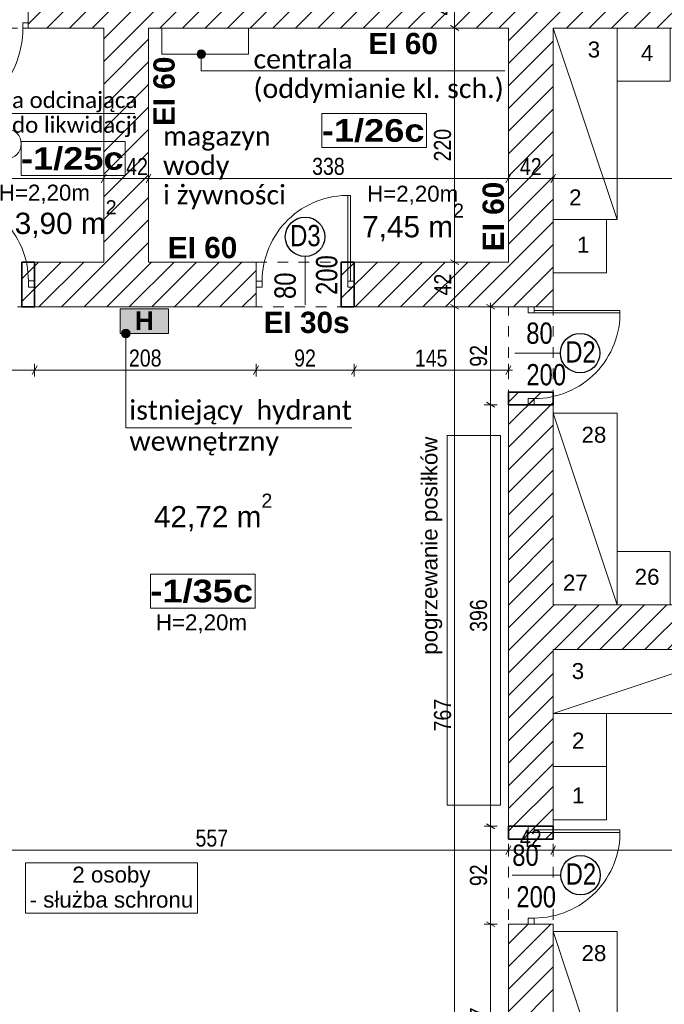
# Model space of a CAD drawing. Header units: centimetres. Extents: x 18292 to 3593338517, y 11794 to 62103.
# Tile 81 of 147: x 898356789 to 898357394, y 54859 to 55784. Entities that reach past the tile are written whole.
import ezdxf

# ---------------------------------------------------------------- set-up
doc = ezdxf.new("R2010")
doc.units = ezdxf.units.CM
doc.header["$MEASUREMENT"] = 0
doc.linetypes.add('Dashed-002', pattern=[20, 10, -10])
for name, color, linetype in [('499-Wymiary i opisy', 7, 'Continuous'), ('___WYBURZENIA', 7, 'Continuous'), ('__PROJEKTOWANE', 7, 'Continuous'), ('__PROJEKTOWANE_WYPOSAŻENIE', 7, 'Continuous'), ('MF-NR', 7, 'Continuous'), ('MF_KRESKOWANIE', 7, 'Continuous'), ('MF_NR', 7, 'Continuous'), ('MF_OKNA', 7, 'Continuous'), ('MF_OPISY', 7, 'Continuous'), ('MF_przerywana', 7, 'Continuous'), ('MF_SCIANY_KONSTR', 7, 'Continuous'), ('MF_SCIANY_KONSTR istn.', 7, 'Continuous'), ('MF_WIDOK', 7, 'Continuous')]:
    doc.layers.add(name, color=color, linetype=linetype)
doc.styles.add('GENERATED_STYLE_2', font='txt')
doc.styles.add('GENERATED_STYLE_4', font='txt')
doc.styles.add('GENERATED_STYLE_5', font='txt')
doc.styles.add('GENERATED_STYLE_6', font='txt')
doc.styles.add('GENERATED_STYLE_7', font='txt')
doc.dimstyles.new('GENERATED_STYLE__1', dxfattribs={"dimtxt": 16, "dimasz": 6.08, "dimexe": 0.18, "dimexo": 0.0625, "dimgap": 0.09, "dimtad": 1, "dimtih": 1, "dimtoh": 1, "dimdec": 0, "dimzin": 0, "dimdsep": 46, "dimtxsty": 'GENERATED_STYLE_4', "dimblk": 'ARROWHEAD_2', "dimblk1": 'ARROWHEAD_2', "dimblk2": 'ARROWHEAD_2', "dimcen": 0.09, "dimse1": 1, "dimse2": 1, "dimclrd": 7, "dimclre": 7, "dimclrt": 7, "dimadec": 0, "dimazin": 0, "dimtfac": 1, "dimtdec": 4, "dimtmove": 0, "dimatfit": 3, "dimfxl": 0, "dimtolj": 1, "dimtzin": 0, "dimarcsym": 0})
doc.dimstyles.new('GENERATED_STYLE__2', dxfattribs={"dimtxt": 16, "dimasz": 6.08, "dimexe": 0.18, "dimexo": 0.0625, "dimgap": 0.09, "dimtad": 1, "dimtih": 1, "dimtoh": 1, "dimdec": 0, "dimzin": 0, "dimdsep": 46, "dimtxsty": 'GENERATED_STYLE_4', "dimblk": 'ARROWHEAD_2', "dimblk1": 'ARROWHEAD_2', "dimblk2": 'ARROWHEAD_2', "dimcen": 0.09, "dimse1": 1, "dimse2": 1, "dimclrd": 7, "dimclre": 7, "dimclrt": 7, "dimadec": 0, "dimazin": 0, "dimtfac": 1, "dimtdec": 4, "dimtmove": 2, "dimatfit": 3, "dimfxl": 0, "dimtolj": 1, "dimtzin": 0, "dimarcsym": 0})
doc.dimstyles.new('GENERATED_STYLE__4', dxfattribs={"dimtxt": 16, "dimasz": 6.08, "dimexe": 0.18, "dimexo": 0.0625, "dimgap": 0.09, "dimtad": 1, "dimdec": 0, "dimzin": 0, "dimdsep": 46, "dimtxsty": 'GENERATED_STYLE_4', "dimblk": 'ARROWHEAD_2', "dimblk1": 'ARROWHEAD_2', "dimblk2": 'ARROWHEAD_2', "dimcen": 0.09, "dimse1": 1, "dimse2": 1, "dimclrd": 7, "dimclre": 7, "dimclrt": 7, "dimadec": 0, "dimazin": 0, "dimtfac": 1, "dimtdec": 4, "dimtmove": 0, "dimatfit": 3, "dimfxl": 0, "dimtolj": 1, "dimtzin": 0, "dimarcsym": 0})
pattern_1 = [(45, (903196041.254, 3898003.605), (-10.606601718, 10.606601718), [])]

# ---------------------------------------------------------------- blocks, each defined once
blk = doc.blocks.new('*D347', base_point=(903196041.25, 3898003.61))
at = {"layer": '499-Wymiary i opisy', "color": 7, "linetype": 'Continuous', "lineweight": 13}
for p, q in [((898357193.45, 55516.8), (898357201.45, 55512.18)), ((898357203.45, 55514.49), (898357191.45, 55514.49)), ((898357197.45, 54747.49), (898357197.45, 55514.49)), ((898357193.45, 54749.8), (898357201.45, 54745.18)), ((898357203.45, 54747.49), (898357191.45, 54747.49))]:
    blk.add_line(p, q, dxfattribs=at)
at = {"layer": '499-Wymiary i opisy', "color": 7, "lineweight": 13, "insert": (898357194.25, 55115.63), "char_height": 16, "attachment_point": 7, "rotation": 90, "style": 'GENERATED_STYLE_4'}
blk.add_mtext('\\A1;{\\pql;\\fArial Narrow|b0|i0|c238|p34;767}', dxfattribs=at)
blk = doc.blocks.new('ARROWHEAD_2')
at = {"color": 0, "linetype": 'Continuous', "lineweight": 0}
for p, q in [((0, 0), (-1, 0)), ((-0.38, -0.66), (0.38, 0.66))]:
    blk.add_line(p, q, dxfattribs=at)
blk = doc.blocks.new('*D348', base_point=(903196041.25, 3898003.61))
at = {"layer": '499-Wymiary i opisy', "color": 7, "linetype": 'Continuous', "lineweight": 13}
for p, q in [((898357203.45, 55556.49), (898357191.45, 55556.49)), ((898357193.45, 55558.8), (898357201.45, 55554.18)), ((898357197.45, 55514.49), (898357197.45, 55556.49)), ((898357193.45, 55516.8), (898357201.45, 55512.18)), ((898357203.45, 55514.49), (898357191.45, 55514.49))]:
    blk.add_line(p, q, dxfattribs=at)
at = {"layer": '499-Wymiary i opisy', "color": 7, "lineweight": 13, "insert": (898357194.25, 55525.25), "char_height": 16, "attachment_point": 7, "rotation": 90, "style": 'GENERATED_STYLE_4'}
blk.add_mtext('\\A1;{\\pql;\\fArial Narrow|b0|i0|c238|p34;42}', dxfattribs=at)
blk = doc.blocks.new('*D349', base_point=(903196041.25, 3898003.61))
at = {"layer": '499-Wymiary i opisy', "color": 7, "linetype": 'Continuous', "lineweight": 13}
for p, q in [((898357203.45, 55776.49), (898357191.45, 55776.49)), ((898357193.45, 55778.8), (898357201.45, 55774.18)), ((898357197.45, 55556.49), (898357197.45, 55776.49)), ((898357203.45, 55556.49), (898357191.45, 55556.49)), ((898357193.45, 55558.8), (898357201.45, 55554.18))]:
    blk.add_line(p, q, dxfattribs=at)
at = {"layer": '499-Wymiary i opisy', "color": 7, "lineweight": 13, "insert": (898357194.25, 55651.13), "char_height": 16, "attachment_point": 7, "rotation": 90, "style": 'GENERATED_STYLE_4'}
blk.add_mtext('\\A1;{\\pql;\\fArial Narrow|b0|i0|c238|p34;220}', dxfattribs=at)
blk = doc.blocks.new('*D350', base_point=(903196041.25, 3898003.61))
at = {"layer": '499-Wymiary i opisy', "color": 7, "linetype": 'Continuous', "lineweight": 13}
for p, q in [((898357201.45, 55818.18), (898357193.45, 55822.8)), ((898357197.45, 55820.49), (898357197.45, 55824.41)), ((898357203.45, 55820.49), (898357191.45, 55820.49)), ((898357197.45, 55776.49), (898357197.45, 55820.49)), ((898357203.45, 55776.49), (898357191.45, 55776.49)), ((898357193.45, 55778.8), (898357201.45, 55774.18))]:
    blk.add_line(p, q, dxfattribs=at)
at = {"layer": '499-Wymiary i opisy', "color": 7, "lineweight": 13, "insert": (898357194.25, 55788.25), "char_height": 16, "attachment_point": 7, "rotation": 90, "style": 'GENERATED_STYLE_4'}
blk.add_mtext('\\A1;{\\pql;\\fArial Narrow|b0|i0|c238|p34;44}', dxfattribs=at)
blk = doc.blocks.new('*D355', base_point=(903196041.25, 3898003.61))
at = {"layer": '499-Wymiary i opisy', "color": 7, "linetype": 'Continuous', "lineweight": 13}
for p, q in [((898356693.28, 55639.09), (898356688.66, 55631.09)), ((898356690.97, 55629.09), (898356690.97, 55641.09)), ((898356870.28, 55639.09), (898356865.66, 55631.09)), ((898356867.97, 55629.09), (898356867.97, 55641.09)), ((898356690.97, 55635.09), (898356867.97, 55635.09))]:
    blk.add_line(p, q, dxfattribs=at)
at = {"layer": '499-Wymiary i opisy', "color": 7, "lineweight": 13, "insert": (898356730.09, 55638.29), "char_height": 16, "attachment_point": 7, "style": 'GENERATED_STYLE_4'}
blk.add_mtext('\\A1;{\\pql;\\fArial Narrow|b0|i0|c238|p34;177}', dxfattribs=at)
blk = doc.blocks.new('*D356', base_point=(903196041.25, 3898003.61))
at = {"layer": '499-Wymiary i opisy', "color": 7, "linetype": 'Continuous', "lineweight": 13}
for p, q in [((898356870.28, 55639.09), (898356865.66, 55631.09)), ((898356867.97, 55629.09), (898356867.97, 55641.09)), ((898356912.28, 55639.09), (898356907.66, 55631.09)), ((898356909.97, 55629.09), (898356909.97, 55641.09)), ((898356867.97, 55635.09), (898356909.97, 55635.09))]:
    blk.add_line(p, q, dxfattribs=at)
at = {"layer": '499-Wymiary i opisy', "color": 7, "lineweight": 13, "insert": (898356889.01, 55638.29), "char_height": 16, "attachment_point": 7, "style": 'GENERATED_STYLE_4'}
blk.add_mtext('\\A1;{\\pql;\\fArial Narrow|b0|i0|c238|p34;42}', dxfattribs=at)
blk = doc.blocks.new('*D357', base_point=(903196041.25, 3898003.61))
at = {"layer": '499-Wymiary i opisy', "color": 7, "linetype": 'Continuous', "lineweight": 13}
for p, q in [((898356912.28, 55639.09), (898356907.66, 55631.09)), ((898356909.97, 55629.09), (898356909.97, 55641.09)), ((898357250.28, 55639.09), (898357245.66, 55631.09)), ((898357247.97, 55629.09), (898357247.97, 55641.09)), ((898356909.97, 55635.09), (898357247.97, 55635.09))]:
    blk.add_line(p, q, dxfattribs=at)
at = {"layer": '499-Wymiary i opisy', "color": 7, "lineweight": 13, "insert": (898357063.61, 55638.29), "char_height": 16, "attachment_point": 7, "style": 'GENERATED_STYLE_4'}
blk.add_mtext('\\A1;{\\pql;\\fArial Narrow|b0|i0|c238|p34;338}', dxfattribs=at)
blk = doc.blocks.new('*D358', base_point=(903196041.25, 3898003.61))
at = {"layer": '499-Wymiary i opisy', "color": 7, "linetype": 'Continuous', "lineweight": 13}
for p, q in [((898357250.28, 55639.09), (898357245.66, 55631.09)), ((898357247.97, 55629.09), (898357247.97, 55641.09)), ((898357292.28, 55639.09), (898357287.66, 55631.09)), ((898357289.97, 55629.09), (898357289.97, 55641.09)), ((898357247.97, 55635.09), (898357289.97, 55635.09))]:
    blk.add_line(p, q, dxfattribs=at)
at = {"layer": '499-Wymiary i opisy', "color": 7, "lineweight": 13, "insert": (898357258.73, 55638.29), "char_height": 16, "attachment_point": 7, "style": 'GENERATED_STYLE_4'}
blk.add_mtext('\\A1;{\\pql;\\fArial Narrow|b0|i0|c238|p34;42}', dxfattribs=at)
blk = doc.blocks.new('*D359', base_point=(903196041.25, 3898003.61))
at = {"layer": '499-Wymiary i opisy', "color": 7, "linetype": 'Continuous', "lineweight": 13}
for p, q in [((898357292.28, 55639.09), (898357287.66, 55631.09)), ((898357289.97, 55629.09), (898357289.97, 55641.09)), ((898357851.66, 55631.09), (898357856.28, 55639.09)), ((898357853.97, 55629.09), (898357853.97, 55641.09)), ((898357289.97, 55635.09), (898357853.97, 55635.09)), ((898357853.97, 55635.09), (898357857.88, 55635.09))]:
    blk.add_line(p, q, dxfattribs=at)
at = {"layer": '499-Wymiary i opisy', "color": 7, "lineweight": 13, "insert": (898357556.61, 55638.29), "char_height": 16, "attachment_point": 7, "style": 'GENERATED_STYLE_4'}
blk.add_mtext('\\A1;{\\pql;\\fArial Narrow|b0|i0|c238|p34;564}', dxfattribs=at)
blk = doc.blocks.new('*D420', base_point=(903196041.25, 3898003.61))
at = {"layer": '499-Wymiary i opisy', "color": 7, "linetype": 'Continuous', "lineweight": 13}
for p, q in [((898357237.24, 54934.49), (898357225.24, 54934.49)), ((898357227.24, 54936.8), (898357235.24, 54932.18)), ((898357231.24, 54747.49), (898357231.24, 54934.49)), ((898357227.24, 54749.8), (898357235.24, 54745.18)), ((898357237.24, 54747.49), (898357225.24, 54747.49)), ((898357231.24, 54743.58), (898357231.24, 54747.49))]:
    blk.add_line(p, q, dxfattribs=at)
at = {"layer": '499-Wymiary i opisy', "color": 7, "lineweight": 13, "insert": (898357228.04, 54825.63), "char_height": 16, "attachment_point": 7, "rotation": 90, "style": 'GENERATED_STYLE_4'}
blk.add_mtext('\\A1;{\\pql;\\fArial Narrow|b0|i0|c238|p34;187}', dxfattribs=at)
blk = doc.blocks.new('*D421', base_point=(903196041.25, 3898003.61))
at = {"layer": '499-Wymiary i opisy', "color": 7, "linetype": 'Continuous', "lineweight": 13}
for p, q in [((898357237.24, 55026.49), (898357225.24, 55026.49)), ((898357227.24, 55028.8), (898357235.24, 55024.18)), ((898357231.24, 54934.49), (898357231.24, 55026.49)), ((898357237.24, 54934.49), (898357225.24, 54934.49)), ((898357227.24, 54936.8), (898357235.24, 54932.18))]:
    blk.add_line(p, q, dxfattribs=at)
at = {"layer": '499-Wymiary i opisy', "color": 7, "lineweight": 13, "insert": (898357228.04, 54970.25), "char_height": 16, "attachment_point": 7, "rotation": 90, "style": 'GENERATED_STYLE_4'}
blk.add_mtext('\\A1;{\\pql;\\fArial Narrow|b0|i0|c238|p34;92}', dxfattribs=at)
blk = doc.blocks.new('*D422', base_point=(903196041.25, 3898003.61))
at = {"layer": '499-Wymiary i opisy', "color": 7, "linetype": 'Continuous', "lineweight": 13}
for p, q in [((898357227.24, 55424.8), (898357235.24, 55420.18)), ((898357237.24, 55422.49), (898357225.24, 55422.49)), ((898357231.24, 55026.49), (898357231.24, 55422.49)), ((898357237.24, 55026.49), (898357225.24, 55026.49)), ((898357227.24, 55028.8), (898357235.24, 55024.18))]:
    blk.add_line(p, q, dxfattribs=at)
at = {"layer": '499-Wymiary i opisy', "color": 7, "lineweight": 13, "insert": (898357228.04, 55209.13), "char_height": 16, "attachment_point": 7, "rotation": 90, "style": 'GENERATED_STYLE_4'}
blk.add_mtext('\\A1;{\\pql;\\fArial Narrow|b0|i0|c238|p34;396}', dxfattribs=at)
blk = doc.blocks.new('*D423', base_point=(903196041.25, 3898003.61))
at = {"layer": '499-Wymiary i opisy', "color": 7, "linetype": 'Continuous', "lineweight": 13}
for p, q in [((898357235.24, 55512.18), (898357227.24, 55516.8)), ((898357231.24, 55514.49), (898357231.24, 55518.41)), ((898357237.24, 55514.49), (898357225.24, 55514.49)), ((898357231.24, 55422.49), (898357231.24, 55514.49)), ((898357227.24, 55424.8), (898357235.24, 55420.18)), ((898357237.24, 55422.49), (898357225.24, 55422.49))]:
    blk.add_line(p, q, dxfattribs=at)
at = {"layer": '499-Wymiary i opisy', "color": 7, "lineweight": 13, "insert": (898357228.04, 55458.25), "char_height": 16, "attachment_point": 7, "rotation": 90, "style": 'GENERATED_STYLE_4'}
blk.add_mtext('\\A1;{\\pql;\\fArial Narrow|b0|i0|c238|p34;92}', dxfattribs=at)
blk = doc.blocks.new('*D425', base_point=(903196041.25, 3898003.61))
at = {"layer": '499-Wymiary i opisy', "color": 7, "linetype": 'Continuous', "lineweight": 13}
for p, q in [((898356710.97, 55448.99), (898356710.97, 55460.99)), ((898356802.97, 55448.99), (898356802.97, 55460.99)), ((898356713.28, 55458.99), (898356708.66, 55450.99)), ((898356710.97, 55454.99), (898356802.97, 55454.99)), ((898356805.28, 55458.99), (898356800.66, 55450.99))]:
    blk.add_line(p, q, dxfattribs=at)
at = {"layer": '499-Wymiary i opisy', "color": 7, "lineweight": 13, "insert": (898356746.73, 55458.19), "char_height": 16, "attachment_point": 7, "style": 'GENERATED_STYLE_4'}
blk.add_mtext('\\A1;{\\pql;\\fArial Narrow|b0|i0|c238|p34;92}', dxfattribs=at)
blk = doc.blocks.new('*D426', base_point=(903196041.25, 3898003.61))
at = {"layer": '499-Wymiary i opisy', "color": 7, "linetype": 'Continuous', "lineweight": 13}
for p, q in [((898356802.97, 55448.99), (898356802.97, 55460.99)), ((898357010.97, 55448.99), (898357010.97, 55460.99)), ((898356805.28, 55458.99), (898356800.66, 55450.99)), ((898356802.97, 55454.99), (898357010.97, 55454.99)), ((898357013.28, 55458.99), (898357008.66, 55450.99))]:
    blk.add_line(p, q, dxfattribs=at)
at = {"layer": '499-Wymiary i opisy', "color": 7, "lineweight": 13, "insert": (898356891.61, 55458.19), "char_height": 16, "attachment_point": 7, "style": 'GENERATED_STYLE_4'}
blk.add_mtext('\\A1;{\\pql;\\fArial Narrow|b0|i0|c238|p34;208}', dxfattribs=at)
blk = doc.blocks.new('*D427', base_point=(903196041.25, 3898003.61))
at = {"layer": '499-Wymiary i opisy', "color": 7, "linetype": 'Continuous', "lineweight": 13}
for p, q in [((898357010.97, 55448.99), (898357010.97, 55460.99)), ((898357102.97, 55448.99), (898357102.97, 55460.99)), ((898357013.28, 55458.99), (898357008.66, 55450.99)), ((898357010.97, 55454.99), (898357102.97, 55454.99)), ((898357105.28, 55458.99), (898357100.66, 55450.99))]:
    blk.add_line(p, q, dxfattribs=at)
at = {"layer": '499-Wymiary i opisy', "color": 7, "lineweight": 13, "insert": (898357046.73, 55458.19), "char_height": 16, "attachment_point": 7, "style": 'GENERATED_STYLE_4'}
blk.add_mtext('\\A1;{\\pql;\\fArial Narrow|b0|i0|c238|p34;92}', dxfattribs=at)
blk = doc.blocks.new('*D428', base_point=(903196041.25, 3898003.61))
at = {"layer": '499-Wymiary i opisy', "color": 7, "linetype": 'Continuous', "lineweight": 13}
for p, q in [((898357102.97, 55448.99), (898357102.97, 55460.99)), ((898357247.97, 55448.99), (898357247.97, 55460.99)), ((898357105.28, 55458.99), (898357100.66, 55450.99)), ((898357102.97, 55454.99), (898357247.97, 55454.99)), ((898357245.66, 55450.99), (898357250.28, 55458.99)), ((898357247.97, 55454.99), (898357251.88, 55454.99))]:
    blk.add_line(p, q, dxfattribs=at)
at = {"layer": '499-Wymiary i opisy', "color": 7, "lineweight": 13, "insert": (898357160.11, 55458.19), "char_height": 16, "attachment_point": 7, "style": 'GENERATED_STYLE_4'}
blk.add_mtext('\\A1;{\\pql;\\fArial Narrow|b0|i0|c238|p34;145}', dxfattribs=at)
blk = doc.blocks.new('*D518', base_point=(903196041.25, 3898003.61))
at = {"layer": '499-Wymiary i opisy', "color": 7, "linetype": 'Continuous', "lineweight": 13}
for p, q in [((898356693.28, 55007.95), (898356688.66, 54999.95)), ((898356690.97, 54997.95), (898356690.97, 55009.95)), ((898357250.28, 55007.95), (898357245.66, 54999.95)), ((898357247.97, 54997.95), (898357247.97, 55009.95)), ((898356690.97, 55003.95), (898357247.97, 55003.95))]:
    blk.add_line(p, q, dxfattribs=at)
at = {"layer": '499-Wymiary i opisy', "color": 7, "lineweight": 13, "insert": (898356954.11, 55007.15), "char_height": 16, "attachment_point": 7, "style": 'GENERATED_STYLE_4'}
blk.add_mtext('\\A1;{\\pql;\\fArial Narrow|b0|i0|c238|p34;557}', dxfattribs=at)
blk = doc.blocks.new('*D519', base_point=(903196041.25, 3898003.61))
at = {"layer": '499-Wymiary i opisy', "color": 7, "linetype": 'Continuous', "lineweight": 13}
for p, q in [((898357250.28, 55007.95), (898357245.66, 54999.95)), ((898357247.97, 54997.95), (898357247.97, 55009.95)), ((898357292.28, 55007.95), (898357287.66, 54999.95)), ((898357289.97, 54997.95), (898357289.97, 55009.95)), ((898357247.97, 55003.95), (898357289.97, 55003.95))]:
    blk.add_line(p, q, dxfattribs=at)
at = {"layer": '499-Wymiary i opisy', "color": 7, "lineweight": 13, "insert": (898357258.73, 55007.15), "char_height": 16, "attachment_point": 7, "style": 'GENERATED_STYLE_4'}
blk.add_mtext('\\A1;{\\pql;\\fArial Narrow|b0|i0|c238|p34;42}', dxfattribs=at)
blk = doc.blocks.new('*D520', base_point=(903196041.25, 3898003.61))
at = {"layer": '499-Wymiary i opisy', "color": 7, "linetype": 'Continuous', "lineweight": 13}
for p, q in [((898357292.28, 55007.95), (898357287.66, 54999.95)), ((898357289.97, 54997.95), (898357289.97, 55009.95)), ((898357856.28, 55007.95), (898357851.66, 54999.95)), ((898357853.97, 54997.95), (898357853.97, 55009.95)), ((898357289.97, 55003.95), (898357853.97, 55003.95))]:
    blk.add_line(p, q, dxfattribs=at)
at = {"layer": '499-Wymiary i opisy', "color": 7, "lineweight": 13, "insert": (898357556.61, 55007.15), "char_height": 16, "attachment_point": 7, "style": 'GENERATED_STYLE_4'}
blk.add_mtext('\\A1;{\\pql;\\fArial Narrow|b0|i0|c238|p34;564}', dxfattribs=at)

msp = doc.modelspace()

# ---------------------------------------------------------------- hatches: boundary and pattern name
at = {"layer": '___WYBURZENIA', "linetype": 'Continuous', "lineweight": 35}
h = msp.add_hatch(dxfattribs=at)
h.set_pattern_fill('bloczki_ceramiczne_0006', color=30, style=0, pattern_type=2)
h.set_pattern_definition(pattern_1)
h.paths.add_polyline_path([(898356790.97, 55556.49), (898356790.97, 55514.49), (898356802.97, 55514.49), (898356802.97, 55556.49)])
h = msp.add_hatch(dxfattribs=at)
h.set_pattern_fill('bloczki_ceramiczne_0006', color=30, style=0, pattern_type=2)
h.set_pattern_definition(pattern_1)
h.paths.add_polyline_path([(898357090.97, 55556.49), (898357090.97, 55514.49), (898357102.97, 55514.49), (898357102.97, 55556.49)])
h = msp.add_hatch(dxfattribs=at)
h.set_pattern_fill('bloczki_ceramiczne_0006', color=30, style=0, pattern_type=2)
h.set_pattern_definition(pattern_1)
h.paths.add_polyline_path([(898357289.97, 55434.49), (898357247.97, 55434.49), (898357247.97, 55422.49), (898357289.97, 55422.49)])
h = msp.add_hatch(dxfattribs=at)
h.set_pattern_fill('bloczki_ceramiczne_0006', color=30, style=0, pattern_type=2)
h.set_pattern_definition(pattern_1)
h.paths.add_polyline_path([(898357247.97, 55014.49), (898357289.97, 55014.49), (898357289.97, 55026.49), (898357247.97, 55026.49)])
at = {"layer": '__PROJEKTOWANE', "linetype": 'Continuous', "lineweight": 13}
for points in [[(898356955.56, 55751.92), (898356955.87, 55750.39), (898356956.73, 55749.09), (898356958.03, 55748.22), (898356959.56, 55747.92), (898356961.09, 55748.22), (898356962.39, 55749.09), (898356963.26, 55750.39), (898356963.56, 55751.92), (898356963.26, 55753.45), (898356962.39, 55754.75), (898356961.09, 55755.62), (898356959.56, 55755.92), (898356958.03, 55755.62), (898356956.73, 55754.75), (898356955.87, 55753.45)], [(898356884.74, 55489.43), (898356885.04, 55487.89), (898356885.91, 55486.6), (898356887.2, 55485.73), (898356888.74, 55485.43), (898356890.27, 55485.73), (898356891.56, 55486.6), (898356892.43, 55487.89), (898356892.74, 55489.43), (898356892.43, 55490.96), (898356891.56, 55492.25), (898356890.27, 55493.12), (898356888.74, 55493.43), (898356887.2, 55493.12), (898356885.91, 55492.25), (898356885.04, 55490.96)]]:
    msp.add_hatch(color=150, dxfattribs=at).paths.add_polyline_path(points)
at = {"layer": 'MF_KRESKOWANIE', "linetype": 'Continuous', "lineweight": 13}
h = msp.add_hatch(dxfattribs=at)
h.set_pattern_fill('bloczki_ceramiczne_0006', color=250, style=0, pattern_type=2)
h.set_pattern_definition(pattern_1)
h.paths.add_polyline_path([(898356046.97, 54907.49), (898356346.97, 54907.49), (898356346.97, 54896.49), (898356346.97, 54735.49), (898356346.97, 54106.49), (898356414.97, 54106.49), (898356722.97, 54106.49), (898356722.97, 53966.49), (898356764.97, 53966.49), (898357046.65, 53966.49), (898357046.65, 53894.49), (898357046.65, 53558.49), (898357216.65, 53558.49), (898357216.65, 53894.49), (898357216.65, 53966.49), (898357216.65, 54106.49), (898357591.97, 54106.49), (898357591.97, 54607.49), (898357891.97, 54607.49), (898357891.97, 54660.49), (898357891.97, 55820.49), (898357572.97, 55820.49), (898356796.97, 55820.49), (898356796.97, 55776.49), (898356867.97, 55776.49), (898356867.97, 55556.49), (898356800.97, 55556.49), (898356790.97, 55556.49), (898356790.97, 55514.49), (898357010.97, 55514.49), (898357010.97, 55556.49), (898356909.97, 55556.49), (898356909.97, 55776.49), (898357247.97, 55776.49), (898357247.97, 55556.49), (898357090.97, 55556.49), (898357090.97, 55514.49), (898357289.97, 55514.49), (898357289.97, 55776.49), (898357553.97, 55776.49), (898357853.97, 55776.49), (898357853.97, 55234.49), (898357553.97, 55234.49), (898357289.97, 55234.49), (898357289.97, 55434.49), (898357247.97, 55434.49), (898357247.97, 55393.49), (898357247.97, 55026.49), (898357289.97, 55026.49), (898357289.97, 55192.49), (898357853.97, 55192.49), (898357853.97, 54645.49), (898357589.97, 54645.49), (898357589.97, 54735.49), (898357589.97, 54747.49), (898357289.97, 54747.49), (898357289.97, 54934.49), (898357247.97, 54934.49), (898357247.97, 54747.49), (898357247.97, 54705.49), (898357553.97, 54705.49), (898357553.97, 54144.49), (898357151.97, 54144.49), (898357151.97, 54705.49), (898357155.97, 54705.49), (898357155.97, 54747.49), (898357057.97, 54747.49), (898357057.97, 54705.49), (898357109.97, 54705.49), (898357109.97, 54290.49), (898357084.97, 54290.49), (898357099.97, 54248.49), (898357109.97, 54248.49), (898357109.97, 54144.49), (898356929.97, 54144.49), (898356929.97, 54147.49), (898356887.97, 54147.49), (898356887.97, 54144.49), (898356874.97, 54144.49), (898356874.97, 54106.49), (898357178.65, 54106.49), (898357178.65, 54008.49), (898357178.65, 53894.49), (898357178.31, 53894.49), (898357178.31, 53600.49), (898357088.65, 53600.49), (898357088.65, 53894.49), (898357088.65, 53983.49), (898357063.65, 54008.49), (898356764.97, 54008.49), (898356764.97, 54106.49), (898356814.97, 54106.49), (898356814.97, 54144.49), (898356764.97, 54144.49), (898356764.97, 54159.49), (898356722.97, 54159.49), (898356722.97, 54144.49), (898356384.97, 54144.49), (898356384.97, 54705.49), (898356524.97, 54705.49), (898356524.97, 54747.49), (898356384.97, 54747.49), (898356384.97, 54907.49), (898356648.97, 54907.49), (898356648.97, 54871.49), (898356690.97, 54871.49), (898356690.97, 55099.49), (898356648.97, 55099.49), (898356648.97, 54945.49), (898356394.97, 54945.49), (898356084.97, 54945.49), (898356084.97, 55790.1), (898356547.51, 55790.44), (898356547.65, 55820.49), (898356084.97, 55820.49), (898356060.97, 55782.49), (898356046.97, 55782.49), (898356046.97, 54945.49)])
msp.add_hatch(color=1, dxfattribs=at).paths.add_polyline_path([(898356883.48, 55512.49), (898356928.75, 55512.49), (898356928.75, 55489.43), (898356883.48, 55489.43)])

# ---------------------------------------------------------------- linework, layer by layer
at = {"layer": '___WYBURZENIA', "color": 30, "linetype": 'Continuous', "lineweight": 35}
msp.add_line((898357247.97, 55014.49), (898357289.97, 55014.49), dxfattribs=at)
at = {"layer": '___WYBURZENIA', "color": 30, "linetype": 'Continuous', "lineweight": 35, "flags": 128}
for points in [[(898356790.97, 55556.49), (898356790.97, 55514.49), (898356802.97, 55514.49), (898356802.97, 55556.49)], [(898357090.97, 55556.49), (898357090.97, 55514.49), (898357102.97, 55514.49), (898357102.97, 55556.49)], [(898357289.97, 55434.49), (898357247.97, 55434.49), (898357247.97, 55422.49), (898357289.97, 55422.49)], [(898357247.97, 55014.49), (898357289.97, 55014.49), (898357289.97, 55026.49), (898357247.97, 55026.49)]]:
    msp.add_lwpolyline(points, close=True, dxfattribs=at)
at = {"layer": '__PROJEKTOWANE', "color": 150, "linetype": 'Continuous', "lineweight": 13, "flags": 128}
for points in [[(898356959.56, 55747.92), (898356959.56, 55736.18), (898357244.62, 55736.18)], [(898356761.38, 55661.05), (898356676.28, 55696.28), (898356897.04, 55696.28)], [(898356888.74, 55485.43), (898356888.74, 55400.72), (898357100.89, 55400.72)]]:
    msp.add_lwpolyline(points, dxfattribs=at)
at = {"layer": '__PROJEKTOWANE', "color": 150, "linetype": 'Continuous', "lineweight": 13}
for centre in [(898356959.56, 55751.92), (898356888.74, 55489.43)]:
    msp.add_circle(centre, 4, dxfattribs=at)
at = {"layer": '__PROJEKTOWANE', "color": 7, "linetype": 'Continuous', "lineweight": 25}
for centre in [(898357056.97, 55580.35), (898357315.29, 55471.03), (898357315.72, 54980.49)]:
    msp.add_circle(centre, 18.52, dxfattribs=at)
at = {"layer": '__PROJEKTOWANE_WYPOSAŻENIE', "color": 7, "linetype": 'Continuous', "lineweight": 13}
for p, q in [((898357349.97, 55596.49), (898357289.97, 55776.49)), ((898357349.97, 55234.49), (898357289.97, 55414.49)), ((898357469.97, 55192.49), (898357289.97, 55132.49)), ((898357349.97, 54747.49), (898357289.97, 54927.49))]:
    msp.add_line(p, q, dxfattribs=at)
at = {"layer": '__PROJEKTOWANE_WYPOSAŻENIE', "color": 7, "linetype": 'Continuous', "lineweight": 13, "flags": 128}
for points in [[(898357003.8, 55751.92), (898356922.58, 55751.92), (898356922.58, 55776.49), (898357003.8, 55776.49)], [(898357289.97, 55596.49), (898357349.97, 55596.49), (898357349.97, 55776.49), (898357289.97, 55776.49)], [(898357399.97, 55776.49), (898357399.97, 55726.49), (898357349.97, 55726.49), (898357349.97, 55776.49)], [(898357339.97, 55596.49), (898357339.97, 55546.49), (898357289.97, 55546.49), (898357289.97, 55596.49)], [(898357289.97, 55234.49), (898357349.97, 55234.49), (898357349.97, 55414.49), (898357289.97, 55414.49)], [(898357240.42, 55393.76), (898357190.42, 55393.76), (898357190.42, 55046.18), (898357240.42, 55046.18)], [(898357399.97, 55284.49), (898357399.97, 55234.49), (898357349.97, 55234.49), (898357349.97, 55284.49)], [(898357469.97, 55132.49), (898357469.97, 55192.49), (898357289.97, 55192.49), (898357289.97, 55132.49)], [(898357339.97, 55132.49), (898357339.97, 55082.49), (898357289.97, 55082.49), (898357289.97, 55132.49)], [(898357339.97, 55082.49), (898357339.97, 55032.49), (898357289.97, 55032.49), (898357289.97, 55082.49)], [(898357289.97, 54747.49), (898357349.97, 54747.49), (898357349.97, 54927.49), (898357289.97, 54927.49)]]:
    msp.add_lwpolyline(points, close=True, dxfattribs=at)
at = {"layer": '__PROJEKTOWANE_WYPOSAŻENIE', "color": 150, "linetype": 'Continuous', "lineweight": 13, "flags": 128}
msp.add_lwpolyline([(898356794.39, 54991.99), (898356955.92, 54991.99), (898356955.92, 54944.84), (898356794.39, 54944.84)], close=True, dxfattribs=at)
at = {"layer": 'MF-NR', "color": 7, "linetype": 'Continuous', "lineweight": 13}
for p, q in [((898357072.83, 55696.08), (898357166.16, 55696.08)), ((898357072.83, 55664.19), (898357072.83, 55696.08)), ((898357171.16, 55696.08), (898357171.16, 55664.19)), ((898356790.31, 55637.86), (898356790.31, 55669.76)), ((898356888.15, 55669.76), (898356888.15, 55637.86)), ((898356911.79, 55263.4), (898357005.13, 55263.4)), ((898356911.79, 55231.51), (898356911.79, 55263.4)), ((898357010.13, 55263.4), (898357010.13, 55231.51))]:
    msp.add_line(p, q, dxfattribs=at)
at = {"layer": 'MF-NR', "color": 7, "linetype": 'Continuous', "lineweight": 13, "flags": 128}
for points in [[(898357166.16, 55664.19), (898357072.83, 55664.19)], [(898356883.65, 55637.86), (898356790.31, 55637.86)], [(898357005.13, 55231.51), (898356911.79, 55231.51)]]:
    msp.add_lwpolyline(points, dxfattribs=at)
at = {"layer": 'MF_OKNA', "color": 7, "linetype": 'Continuous', "lineweight": 13}
for p, q in [((898356796.97, 55781.49), (898356791.97, 55781.49)), ((898356791.97, 55781.49), (898356791.97, 55776.49)), ((898356796.97, 55776.49), (898356791.97, 55776.49)), ((898357097.22, 55538.74), (898357097.22, 55619.24)), ((898357099.52, 55538.74), (898357099.52, 55619.21)), ((898357056.97, 55561.84), (898357056.97, 55516.42)), ((898356790.97, 55535.57), (898356790.97, 55538.07)), ((898356802.97, 55538.82), (898356797.22, 55538.82)), ((898356797.22, 55538.82), (898356797.22, 55533.07)), ((898357016.72, 55538.74), (898357010.97, 55538.74)), ((898357010.97, 55535.49), (898357010.97, 55532.99)), ((898357016.72, 55532.99), (898357016.72, 55538.74)), ((898357097.22, 55532.99), (898357097.22, 55538.74)), ((898357097.22, 55538.74), (898357102.97, 55538.74)), ((898357102.97, 55535.87), (898357102.97, 55532.99)), ((898356797.22, 55533.07), (898356802.97, 55533.07)), ((898357010.97, 55532.99), (898357016.72, 55532.99)), ((898357102.97, 55532.99), (898357097.22, 55532.99)), ((898357269.34, 55514.49), (898357266.47, 55514.49)), ((898357266.47, 55514.49), (898357266.47, 55508.74)), ((898357266.47, 55508.74), (898357272.22, 55508.74)), ((898357272.22, 55508.74), (898357272.22, 55514.49)), ((898357272.22, 55511.04), (898357352.68, 55511.04)), ((898357272.22, 55508.74), (898357352.72, 55508.74)), ((898357296.77, 55471.03), (898357254.02, 55471.03)), ((898357266.47, 55422.49), (898357266.47, 55428.24)), ((898357266.47, 55428.24), (898357272.22, 55428.24)), ((898357272.22, 55428.24), (898357272.22, 55422.49)), ((898357269.34, 55422.49), (898357266.47, 55422.49)), ((898357266.47, 55026.49), (898357266.47, 55020.74)), ((898357272.22, 55020.74), (898357272.22, 55026.49)), ((898357266.47, 55020.74), (898357272.22, 55020.74)), ((898357272.22, 55023.04), (898357352.68, 55023.04)), ((898357272.22, 55020.74), (898357352.72, 55020.74)), ((898357268.97, 55014.49), (898357266.47, 55014.49)), ((898357297.2, 54980.49), (898357251.32, 54980.49)), ((898357266.47, 54934.49), (898357266.47, 54940.24)), ((898357266.47, 54940.24), (898357272.22, 54940.24)), ((898357268.97, 54934.49), (898357266.47, 54934.49)), ((898357272.22, 54940.24), (898357272.22, 54934.49))]:
    msp.add_line(p, q, dxfattribs=at)
msp.add_circle((898356776.47, 55667.65), 14, dxfattribs=at)
for centre, radius, start, end in [((898356701.97, 55776.49), 90, 268.72666, 0), ((898356716.72, 55538.82), 80.5, 0, 91.63725), ((898357097.22, 55538.74), 80.5, 88.36275, 180), ((898357272.22, 55508.74), 80.5, 270, 1.63725), ((898357272.22, 55020.74), 80.5, 270, 1.63725)]:
    msp.add_arc(centre, radius, start, end, dxfattribs=at)
at = {"layer": 'MF_przerywana', "color": 7, "linetype": 'Dashed-002', "lineweight": 13, "flags": 128}
for points in [[(898356696.97, 55776.49), (898356796.97, 55776.49), (898356796.97, 55820.49), (898356696.97, 55820.49)], [(898356710.97, 55556.49), (898356802.97, 55556.49), (898356802.97, 55514.49), (898356710.97, 55514.49)], [(898357010.97, 55556.49), (898357102.97, 55556.49), (898357102.97, 55514.49), (898357010.97, 55514.49)], [(898357289.97, 55514.49), (898357247.97, 55514.49), (898357247.97, 55422.49), (898357289.97, 55422.49)], [(898357247.97, 55026.49), (898357289.97, 55026.49), (898357289.97, 54934.49), (898357247.97, 54934.49)]]:
    msp.add_lwpolyline(points, close=True, dxfattribs=at)
at = {"layer": 'MF_SCIANY_KONSTR', "color": 7, "linetype": 'Continuous', "lineweight": 13}
for p, q in [((898356796.97, 55820.49), (898356796.97, 55776.49)), ((898356867.97, 55776.49), (898356796.97, 55776.49)), ((898356867.97, 55776.49), (898356867.97, 55556.49)), ((898357247.97, 55776.49), (898356909.97, 55776.49)), ((898356909.97, 55776.49), (898356909.97, 55556.49)), ((898357247.97, 55556.49), (898357247.97, 55776.49)), ((898357289.97, 55776.49), (898357289.97, 55514.49)), ((898357553.97, 55776.49), (898357289.97, 55776.49)), ((898356790.97, 55556.49), (898356800.97, 55556.49)), ((898356867.97, 55556.49), (898356802.97, 55556.49)), ((898356909.97, 55556.49), (898357010.97, 55556.49)), ((898357010.97, 55514.49), (898357010.97, 55556.49)), ((898357102.97, 55556.49), (898357126.14, 55556.49)), ((898357216.14, 55556.49), (898357247.97, 55556.49)), ((898356909.97, 55514.49), (898356790.97, 55514.49)), ((898356802.97, 55514.49), (898357010.97, 55514.49)), ((898356909.97, 55514.49), (898357010.97, 55514.49)), ((898357102.97, 55514.49), (898357126.14, 55514.49)), ((898357216.14, 55514.49), (898357289.97, 55514.49)), ((898357247.97, 55026.49), (898357247.97, 55422.49)), ((898357289.97, 55422.49), (898357289.97, 55234.49)), ((898357553.97, 55234.49), (898357289.97, 55234.49)), ((898357289.97, 55192.49), (898357853.97, 55192.49)), ((898357289.97, 55192.49), (898357289.97, 55026.49)), ((898357247.97, 54747.49), (898357247.97, 54934.49)), ((898357247.97, 54934.49), (898357289.97, 54934.49)), ((898357289.97, 54934.49), (898357289.97, 54747.49))]:
    msp.add_line(p, q, dxfattribs=at)
at = {"layer": 'MF_SCIANY_KONSTR', "color": 30, "linetype": 'Continuous', "lineweight": 35}
for p, q in [((898357247.97, 55014.49), (898357247.97, 55026.49)), ((898357289.97, 55026.49), (898357289.97, 55014.49))]:
    msp.add_line(p, q, dxfattribs=at)
at = {"layer": 'MF_SCIANY_KONSTR istn.', "color": 7, "linetype": 'Continuous', "lineweight": 13}
for p, q in [((898357126.14, 55556.49), (898357216.14, 55556.49)), ((898357126.14, 55514.49), (898357216.14, 55514.49))]:
    msp.add_line(p, q, dxfattribs=at)
at = {"layer": 'MF_WIDOK', "color": 5, "linetype": 'Continuous', "lineweight": 15, "flags": 128}
for points in [[(898357072.83, 55696.08), (898357171.16, 55696.08), (898357171.16, 55664.19), (898357072.83, 55664.19)], [(898356790.31, 55669.76), (898356888.15, 55669.76), (898356888.15, 55637.86), (898356790.31, 55637.86)], [(898356911.79, 55263.4), (898357010.13, 55263.4), (898357010.13, 55231.51), (898356911.79, 55231.51)]]:
    msp.add_lwpolyline(points, close=True, dxfattribs=at)
at = {"layer": 'MF_WIDOK', "color": 1, "linetype": 'Continuous', "lineweight": 13, "flags": 128}
msp.add_lwpolyline([(898356883.48, 55512.49), (898356928.75, 55512.49), (898356928.75, 55489.43), (898356883.48, 55489.43)], close=True, dxfattribs=at)

# ---------------------------------------------------------------- texts
at = {"layer": '__PROJEKTOWANE', "color": 1, "linetype": 'Continuous', "lineweight": 13, "char_height": 20, "style": 'GENERATED_STYLE_6'}
for s, insert, attachment_point in [('\\A1;{\\pqc;\\fArial|b1|i0|c238|p38;EI 60}', (898357149.07, 55771.92), 2), ('\\A1;{\\pqc;\\fArial|b1|i0|c238|p38;EI 60}', (898356960.71, 55580.17), 2), ('\\A1;{\\pql;\\fArial|b1|i0|c238|p38;EI 30s}', (898357018.05, 55509.92), 1)]:
    msp.add_mtext(s, dxfattribs=dict(at, insert=insert, attachment_point=attachment_point))
at = {"layer": '__PROJEKTOWANE', "color": 150, "linetype": 'Continuous', "lineweight": 13, "style": 'GENERATED_STYLE_7'}
for s, insert, char_height, attachment_point, line_spacing_factor in [('\\A1;{\\pql;\\fCalibri Light|b0|i0|c238|p34;centrala \\P\\pql;\\fCalibri Light|b0|i0|c238|p34;(oddymianie kl. sch.)}', (898357008.53, 55706.17), 18, 7, 0.922155), ('\\A1;{\\pqr;\\fCalibri Light|b0|i0|c238|p34;istn. zasuwa odcinająca \\P\\pqr;\\fCalibri Light|b0|i0|c238|p34;do likwidacji}', (898356899.52, 55674.01), 15, 9, 0.931279), ('\\A1;{\\pql;\\fCalibri Light|b0|i0|c238|p34;magazyn \\P\\pql;\\fCalibri Light|b0|i0|c238|p34;wody \\P\\pql;\\fCalibri Light|b0|i0|c238|p34;i żywności}', (898356923.62, 55606.22), 18, 7, 0.920987), ('\\A1;{\\pql;\\fCalibri Light|b0|i0|c238|p34;istniejący  hydrant\\P\\pql;\\fCalibri Light|b0|i0|c238|p34;wewnętrzny}', (898356891.98, 55374.8), 18, 7, 0.972014)]:
    msp.add_mtext(s, dxfattribs=dict(at, insert=insert, char_height=char_height, attachment_point=attachment_point, line_spacing_factor=line_spacing_factor))
at = {"layer": '__PROJEKTOWANE', "color": 1, "linetype": 'Continuous', "lineweight": 13, "char_height": 20, "attachment_point": 2, "rotation": 90, "style": 'GENERATED_STYLE_6'}
for insert in [(898356914.54, 55717.04), (898357223.69, 55599.41)]:
    msp.add_mtext('\\A1;{\\pqc;\\fArial|b1|i0|c238|p38;EI 60}', dxfattribs=dict(at, insert=insert))
at = {"layer": '__PROJEKTOWANE', "color": 7, "linetype": 'Continuous', "lineweight": 13, "char_height": 15, "attachment_point": 2, "style": 'GENERATED_STYLE_2'}
for insert in [(898356812.19, 55629.31), (898357158, 55628.33), (898356959.69, 55225.57)]:
    msp.add_mtext('\\A1;{\\pqc;\\fArial|b0|i0|c238|p38;H=2,20m}', dxfattribs=dict(at, insert=insert))
at = {"layer": '__PROJEKTOWANE', "color": 150, "lineweight": 13, "char_height": 20, "attachment_point": 7, "style": 'GENERATED_STYLE_2'}
for s, insert in [('{\\fArial|b0|i0|c238|p38;3,90 m{\\H0.66x;\\S2^  ;}}', (898356784.34, 55579.23)), ('{\\fArial|b0|i0|c238|p38;7,45 m{\\H0.66x;\\S2^  ;}}', (898357110.59, 55576.1)), ('{\\fArial|b0|i0|c238|p38;42,72 m{\\H0.66x;\\S2^  ;}}', (898356915.04, 55303.58))]:
    msp.add_mtext(s, dxfattribs=dict(at, insert=insert))
at = {"layer": '__PROJEKTOWANE_WYPOSAŻENIE', "color": 150, "linetype": 'Continuous', "lineweight": 13, "char_height": 15, "attachment_point": 2, "style": 'GENERATED_STYLE_2'}
for s, insert in [('\\A1;{\\pqc;\\fArial|b0|i0|c238|p38;3}', (898357328.22, 55763.83)), ('\\A1;{\\pqc;\\fArial|b0|i0|c238|p38;4}', (898357378.16, 55760.4)), ('\\A1;{\\pqc;\\fArial|b0|i0|c238|p38;2}', (898357310.78, 55624.87)), ('\\A1;{\\pqc;\\fArial|b0|i0|c238|p38;1}', (898357318.16, 55580.4)), ('\\A1;{\\pqc;\\fArial|b0|i0|c238|p38;28}', (898357328.22, 55401.83)), ('\\A1;{\\pqc;\\fArial|b0|i0|c238|p38;26}', (898357378.16, 55268.4)), ('\\A1;{\\pqc;\\fArial|b0|i0|c238|p38;27}', (898357310.78, 55262.87)), ('\\A1;{\\pqc;\\fArial|b0|i0|c238|p38;3}', (898357313.22, 55179.83)), ('\\A1;{\\pqc;\\fArial|b0|i0|c238|p38;2}', (898357313.48, 55114.45)), ('\\A1;{\\pqc;\\fArial|b0|i0|c238|p38;1}', (898357313.48, 55062.98)), ('\\A1;{\\pqc;\\fArial|b0|i0|c238|p38;28}', (898357328.22, 54914.83))]:
    msp.add_mtext(s, dxfattribs=dict(at, insert=insert))
at = {"layer": '__PROJEKTOWANE_WYPOSAŻENIE', "color": 150, "linetype": 'Continuous', "lineweight": 13, "insert": (898357166.28, 55290.09), "char_height": 15, "attachment_point": 2, "rotation": 90, "style": 'GENERATED_STYLE_2'}
msp.add_mtext('\\A1;{\\pqc;\\fArial|b0|i0|c238|p38;pogrzewanie posiłków}', dxfattribs=at)
at = {"layer": '__PROJEKTOWANE_WYPOSAŻENIE', "color": 150, "linetype": 'Continuous', "lineweight": 13, "insert": (898356875.15, 54988.56), "char_height": 15, "attachment_point": 2, "line_spacing_factor": 0.940471, "style": 'GENERATED_STYLE_2'}
msp.add_mtext('\\A1;{\\pqc;\\fArial|b0|i0|c238|p38;2 osoby\\P\\pqc;\\fArial|b0|i0|c238|p38;- służba schronu}', dxfattribs=at)
at = {"layer": 'MF_NR', "color": 7, "linetype": 'Continuous', "lineweight": 13, "char_height": 21.2625, "attachment_point": 7, "style": 'GENERATED_STYLE_5'}
for s, insert in [('\\A1;{\\pql;\\fArial Black|b0|i0|c238|p38;-1/26c}', (898357072.73, 55668.96)), ('\\A1;{\\pql;\\fArial Black|b0|i0|c238|p38;-1/25c}', (898356790.22, 55642.63)), ('\\A1;{\\pql;\\fArial Black|b0|i0|c238|p38;-1/35c}', (898356911.7, 55236.28))]:
    msp.add_mtext(s, dxfattribs=dict(at, insert=insert))
at = {"layer": 'MF_OKNA', "color": 7, "linetype": 'Continuous', "lineweight": 13, "char_height": 20, "attachment_point": 4, "style": 'GENERATED_STYLE_2'}
for s, insert in [('\\A1;{\\W0.800000x;\\pql;\\fArial|b0|i0|c238|p38;D3}', (898357043, 55581.33)), ('\\A1;{\\W0.800000x;\\pql;\\fArial|b0|i0|c238|p38;80}', (898357264.69, 55489.64)), ('\\A1;{\\W0.800000x;\\pql;\\fArial|b0|i0|c238|p38;D2}', (898357301.32, 55472.18)), ('\\A1;{\\W0.800000x;\\pql;\\fArial|b0|i0|c238|p38;200}', (898357264.75, 55450.61)), ('\\A1;{\\W0.800000x;\\pql;\\fArial|b0|i0|c238|p38;80}', (898357251.54, 54999.1)), ('\\A1;{\\W0.800000x;\\pql;\\fArial|b0|i0|c238|p38;D2}', (898357301.75, 54981.64)), ('\\A1;{\\W0.800000x;\\pql;\\fArial|b0|i0|c238|p38;200}', (898357255.38, 54960.07))]:
    msp.add_mtext(s, dxfattribs=dict(at, insert=insert))
at = {"layer": 'MF_OKNA', "color": 7, "linetype": 'Continuous', "lineweight": 13, "char_height": 20, "attachment_point": 4, "rotation": 90, "style": 'GENERATED_STYLE_2'}
for s, insert in [('\\A1;{\\W0.800000x;\\pql;\\fArial|b0|i0|c238|p38;200}', (898357077.39, 55525.73)), ('\\A1;{\\W0.800000x;\\pql;\\fArial|b0|i0|c238|p38;80}', (898357038.36, 55521.89))]:
    msp.add_mtext(s, dxfattribs=dict(at, insert=insert))
at = {"layer": 'MF_OPISY', "color": 7, "linetype": 'Continuous', "lineweight": 13, "insert": (898356906.11, 55501.65), "char_height": 17.5, "attachment_point": 5, "style": 'GENERATED_STYLE_6'}
msp.add_mtext('\\A1;{\\pqc;\\fArial|b1|i0|c238|p38;H}', dxfattribs=at)

# ---------------------------------------------------------------- dimensions: what is measured, and where the dimension line sits
at = {"layer": '499-Wymiary i opisy', "color": 7, "linetype": 'Continuous', "lineweight": 13}
for base, p1, p2, picture, middle in [((898357197.45, 55820.49), (898357247.97, 55776.49), (898357212.97, 55820.49), '*D350', (898357186.25, 55800.45)), ((898357197.45, 55776.49), (898357247.97, 55556.49), (898357247.97, 55776.49), '*D349', (898357186.25, 55669.43)), ((898357197.45, 55556.49), (898357247.97, 55514.49), (898357247.97, 55556.49), '*D348', (898357186.25, 55537.45)), ((898357197.45, 55514.49), (898357155.97, 54747.49), (898357247.97, 55514.49), '*D347', (898357186.25, 55133.93)), ((898357231.24, 55514.49), (898357247.97, 55422.49), (898357247.97, 55514.49), '*D423', (898357220.04, 55470.45)), ((898357231.24, 55422.49), (898357247.97, 55026.49), (898357247.97, 55422.49), '*D422', (898357220.04, 55227.43)), ((898357231.24, 55026.49), (898357247.97, 54934.49), (898357247.97, 55026.49), '*D421', (898357220.04, 54982.45)), ((898357231.24, 54934.49), (898357247.97, 54747.49), (898357247.97, 54934.49), '*D420', (898357220.04, 54843.93))]:
    dim = msp.add_linear_dim(base=base, p1=p1, p2=p2, angle=90, dimstyle='GENERATED_STYLE__4', dxfattribs=at)
    dim.commit()
    dim.dimension.update_dxf_attribs({"geometry": picture, "text_midpoint": middle, "dimtype": 160, "text_rotation": 90})
for base, p1, p2, dimstyle, picture, middle in [((898357289.97, 55635.09), (898357247.97, 54747.49), (898357289.97, 55776.49), 'GENERATED_STYLE__1', '*D358', (898357270.93, 55646.29)), ((898357853.97, 55635.09), (898357289.97, 55776.49), (898357853.97, 55192.49), 'GENERATED_STYLE__1', '*D359', (898357574.9, 55646.29)), ((898356867.97, 55635.09), (898356690.97, 54747.49), (898356867.97, 55556.49), 'GENERATED_STYLE__2', '*D355', (898356748.39, 55646.29)), ((898356909.97, 55635.09), (898356867.97, 55556.49), (898356909.97, 55556.49), 'GENERATED_STYLE__2', '*D356', (898356901.2, 55646.29)), ((898357247.97, 55635.09), (898356909.97, 55556.49), (898357247.97, 54747.49), 'GENERATED_STYLE__1', '*D357', (898357081.9, 55646.29)), ((898356802.97, 55454.99), (898356710.97, 55514.49), (898356802.97, 55514.49), 'GENERATED_STYLE__1', '*D425', (898356758.92, 55466.19)), ((898357010.97, 55454.99), (898356802.97, 55514.49), (898357010.97, 55514.49), 'GENERATED_STYLE__1', '*D426', (898356909.9, 55466.19)), ((898357102.97, 55454.99), (898357010.97, 55514.49), (898357102.97, 55514.49), 'GENERATED_STYLE__1', '*D427', (898357058.92, 55466.19)), ((898357247.97, 55454.99), (898357102.97, 55514.49), (898357247.97, 55422.49), 'GENERATED_STYLE__1', '*D428', (898357178.4, 55466.19)), ((898357289.97, 55003.95), (898357247.97, 54747.49), (898357289.97, 55192.49), 'GENERATED_STYLE__1', '*D519', (898357270.93, 55015.15)), ((898357853.97, 55003.95), (898357289.97, 55192.49), (898357853.97, 55192.49), 'GENERATED_STYLE__1', '*D520', (898357574.9, 55015.15)), ((898357247.97, 55003.95), (898356690.97, 54747.49), (898357247.97, 54747.49), 'GENERATED_STYLE__1', '*D518', (898356972.4, 55015.15))]:
    dim = msp.add_linear_dim(base=base, p1=p1, p2=p2, dimstyle=dimstyle, dxfattribs=at)
    dim.commit()
    dim.dimension.update_dxf_attribs({"geometry": picture, "text_midpoint": middle, "dimtype": 160})

doc.saveas('drawing.dxf')
